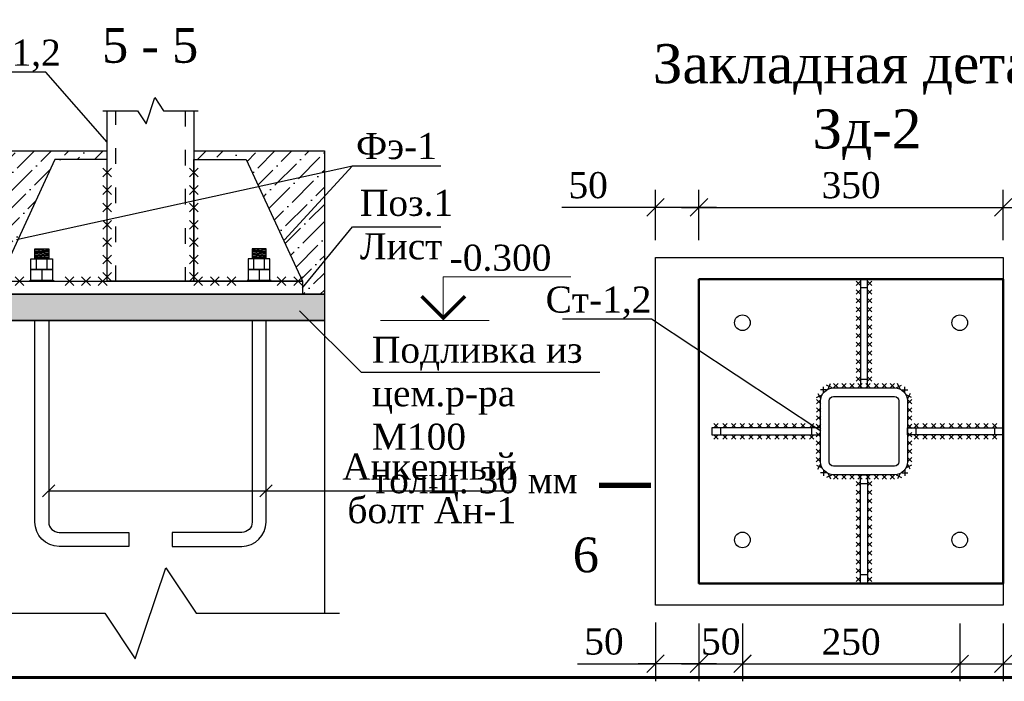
# Model space of a CAD drawing. Header units: millimetres. Extents: x 2063114 to 14983986, y -126020516 to 213791.
# Tile 153 of 256: x 2331688 to 2343014, y -1494544 to -1486930. Entities that reach past the tile are written whole.
import ezdxf
from ezdxf.enums import TextEntityAlignment as Align

# ---------------------------------------------------------------- set-up
doc = ezdxf.new("R2010")
doc.units = ezdxf.units.MM
doc.linetypes.add('ACAD_ISO03W100', pattern=[30, 12, -18])
doc.layers.get('Defpoints').update_dxf_attribs({"color": 6, "lineweight": 35})
doc.styles.get("Standard").update_dxf_attribs({"font": 'arial.ttf'})
doc.styles.add('TIMES', font='times.ttf')
doc.styles.add('Times New Roman', font='times.ttf')
doc.dimstyles.new('10', dxfattribs={"dimtxt": 300, "dimasz": 200, "dimexe": 200, "dimexo": 200, "dimgap": 100, "dimtad": 1, "dimlfac": 0.1, "dimtxsty": 'Standard', "dimblk": 'OBLIQUE', "dimcen": 200, "dimdle": 200, "dimclrd": 256, "dimclre": 256, "dimclrt": 256, "dimadec": 0, "dimazin": 0, "dimtfac": 1, "dimtmove": 0, "dimatfit": 3, "dimldrblk": 'OBLIQUE', "dimfxl": 1, "dimlwd": -1, "dimlwe": -1, "dimarcsym": 0})

# ---------------------------------------------------------------- blocks, each defined once
blk = doc.blocks.new('12231')
at = {"color": 7, "insert": (-9796.994, 322526.388), "char_height": 450, "width": 5059.36845, "attachment_point": 1, "style": 'TIMES'}
blk.add_mtext('\\pi101.56599;Закладная деталь \\P\\pi1964.99425;Зд-1', dxfattribs=at)
blk = doc.blocks.new('15416')
h = blk.add_hatch()
h.set_pattern_fill('ANSI36', color=0, scale=44, style=0)
h.set_pattern_definition([(45, (-51673.4, 5452.7), (74.08711, 271.65275), [349.25, -69.85, 0, -69.85])])
h.paths.add_polyline_path([(-2238.788, 321209.17), (-1638.788, 321209.17), (-1638.917, 321309.17), (-3139.175, 321309.17), (-3139.175, 319659.17), (-2889.175, 319659.17), (-2889.175, 319809.17), (-2888.788, 319809.17)])
h.paths.add_polyline_path([(860.825, 321309.17), (-639.175, 321309.17), (-639.175, 321209.17), (-39.046, 321209.17), (610.954, 319809.17), (610.825, 319809.17), (610.825, 319659.17), (860.825, 319659.17)])
at = {"lineweight": 9}
h = blk.add_hatch(dxfattribs=at)
h.set_pattern_fill('AR-CONC', color=0, scale=0.5, style=0)
h.set_pattern_definition([(50, (32913.775, 522818.666), (91.092334, -7.969543), [9.525, -104.775]), (355, (32913.78, 522818.67), (-17.621413, 95.52832), [7.62, -83.82]), (100.451, (32921.37, 522818), (73.47125, 87.558344), [8.095, -89.045]), (46.1842, (32913.78, 522844.07), (135.53952, -21.021164), [14.2875, -157.1625]), (96.6356, (32925.07, 522842.31), (118.70212, 123.71278), [12.1425, -133.5675]), (351.184, (32913.78, 522844.07), (118.7023, 123.71256), [11.43, -125.73]), (21, (32926.475, 522837.716), (75.80744, -51.13276), [9.525, -104.775]), (326, (32926.48, 522837.72), (30.901014, 92.093983), [7.62, -83.82]), (71.4514, (32932.79, 522833.455), (106.708245, 40.96143), [8.095, -89.045]), (37.5, (32913.775, 522818.666), (1.5443016, 42.2775194), [0, -82.804, 0, -85.09, 0, -84.1375]), (7.5, (32913.775, 522818.666), (33.409831, 50.090287), [0, -48.514, 0, -80.899, 0, -32.0675]), (327.5, (32885.454, 522818.666), (67.7952976, -2.864372), [0, -31.75, 0, -99.06, 0, -131.445]), (317.5, (32872.754, 522818.666), (74.06459, 12.713246), [0, -41.275, 0, -65.786, 0, -93.345])])
h.paths.add_polyline_path([(-3139.175, 319659.17), (860.825, 319659.17), (860.825, 319359.17), (-3139.175, 319359.17)])
for p, q in [((-2681.599, 320288.648), (1184.161, 321137.661)), ((-2451.675, 319944.17), (-2451.675, 320069.17)), ((-2326.675, 319944.17), (-2326.675, 320069.17)), ((48.325, 319944.17), (48.325, 320069.17)), ((173.325, 319944.17), (173.325, 320069.17))]:
    blk.add_line(p, q)
at = {"lineweight": 30}
for p, q in [((-1588.655, 321109.445), (-1688.663, 321009.454)), ((-1588.663, 321009.445), (-1688.655, 321109.454)), ((-689.248, 321109.445), (-589.239, 321009.454)), ((-689.239, 321009.445), (-589.248, 321109.454)), ((-1588.672, 320909.445), (-1688.68, 320809.454)), ((-1588.68, 320809.445), (-1688.672, 320909.454)), ((-689.231, 320909.445), (-589.222, 320809.454)), ((-689.222, 320809.445), (-589.231, 320909.454)), ((-1588.689, 320709.445), (-1688.698, 320609.454)), ((-1588.698, 320609.445), (-1688.689, 320709.454)), ((-689.213, 320709.445), (-589.205, 320609.454)), ((-689.205, 320609.445), (-589.213, 320709.454)), ((-1588.62, 320509.17), (-1688.629, 320409.179)), ((-1588.629, 320409.17), (-1688.62, 320509.179)), ((-689.213, 320509.17), (-589.205, 320409.179)), ((-689.205, 320409.17), (-589.213, 320509.179)), ((-1588.637, 320309.17), (-1688.646, 320209.179)), ((-1588.646, 320209.17), (-1688.637, 320309.179)), ((-689.196, 320309.17), (-589.188, 320209.179)), ((-689.188, 320209.17), (-589.196, 320309.179)), ((-1588.655, 320109.17), (-1688.663, 320009.179)), ((-1588.663, 320009.17), (-1688.655, 320109.179)), ((-689.179, 320109.17), (-589.17, 320009.179)), ((-689.17, 320009.17), (-589.179, 320109.179)), ((-2597.143, 319759.166), (-2697.143, 319859.166)), ((-2697.143, 319759.166), (-2597.143, 319859.166)), ((-2022.207, 319759.166), (-2122.207, 319859.166)), ((-2122.207, 319759.166), (-2022.207, 319859.166)), ((-1830.562, 319759.166), (-1930.562, 319859.166)), ((-1930.562, 319759.166), (-1830.562, 319859.166)), ((-1638.908, 319859.166), (-1738.917, 319759.175)), ((-1638.917, 319759.166), (-1738.917, 319859.166)), ((-1738.917, 319759.166), (-1638.917, 319859.166)), ((-1638.917, 319759.166), (-1738.908, 319859.175)), ((-1588.655, 319908.895), (-1688.663, 319808.904)), ((-1588.663, 319808.895), (-1688.655, 319908.904)), ((-689.179, 319908.895), (-589.17, 319808.904)), ((-689.17, 319808.895), (-589.179, 319908.904)), ((-639.183, 319859.166), (-539.175, 319759.175)), ((-639.175, 319759.166), (-539.183, 319859.175)), ((-639.175, 319759.166), (-539.175, 319859.166)), ((-539.175, 319759.166), (-639.175, 319859.166)), ((-447.53, 319759.166), (-347.53, 319859.166)), ((-347.53, 319759.166), (-447.53, 319859.166)), ((-255.884, 319759.166), (-155.884, 319859.166)), ((-155.884, 319759.166), (-255.884, 319859.166)), ((319.051, 319759.166), (419.051, 319859.166)), ((419.051, 319759.166), (319.051, 319859.166)), ((510.696, 319759.166), (610.696, 319859.166)), ((610.696, 319759.166), (510.696, 319859.166))]:
    blk.add_line(p, q, dxfattribs=at)
for points in [[(-1638.917, 321410.779), (-2343.703, 322214.176), (-3367.453, 322214.176)], [(-1688.917, 321772.015), (-1289.046, 321772.015), (-1189.046, 321622.015), (-1089.046, 321922.015), (-989.046, 321772.015), (-589.175, 321772.015)], [(-639.175, 321772.015), (-639.175, 319809.17), (-1638.917, 319809.17), (-1638.917, 321772.015)], [(-639.175, 321309.17), (860.825, 321309.17), (860.825, 319659.17), (-3139.175, 319659.17), (-3139.175, 321309.17), (-1638.917, 321309.17)], [(-1638.788, 321209.17), (-2238.788, 321209.17), (-2888.788, 319809.17), (-1638.788, 319809.17), (-1638.788, 321209.17)], [(-639.046, 321209.17), (-39.046, 321209.17), (610.954, 319809.17), (-639.046, 319809.17), (-639.046, 321209.17)], [(404.33, 320285.996), (1184.161, 321137.661), (2200.026, 321137.661)], [(610.825, 319734.17), (1184.161, 320433.84), (2200.026, 320433.84)], [(-2469.175, 320170.101), (-2309.175, 320184.085)], [(190.825, 320170.101), (30.825, 320184.085)], [(-2469.175, 320157.554), (-2309.175, 320171.537)], [(-2469.175, 320145.006), (-2309.175, 320158.989)], [(-2469.175, 320132.458), (-2309.175, 320146.442)], [(-2469.175, 320119.911), (-2309.175, 320133.894)], [(-2469.175, 320107.363), (-2309.175, 320121.346)], [(-2469.175, 320094.816), (-2309.175, 320108.799)], [(-2469.175, 320082.268), (-2309.175, 320096.251)], [(-2469.175, 320069.72), (-2309.175, 320083.703)], [(-2331.893, 320069.17), (-2309.175, 320071.156)], [(190.825, 320157.554), (30.825, 320171.537)], [(190.825, 320145.006), (30.825, 320158.989)], [(190.825, 320132.458), (30.825, 320146.442)], [(190.825, 320119.911), (30.825, 320133.894)], [(190.825, 320107.363), (30.825, 320121.346)], [(190.825, 320094.816), (30.825, 320108.799)], [(190.825, 320082.268), (30.825, 320096.251)], [(190.825, 320069.72), (30.825, 320083.703)], [(53.543, 320069.17), (30.825, 320071.156)], [(-2389.175, 319944.17), (-2389.175, 319819.17)], [(110.825, 319944.17), (110.825, 319819.17)], [(575.058, 319470.519), (1282.67, 318762.906), (4030.304, 318762.906)], [(-3139.175, 315988.864), (-3139.175, 319359.17), (860.825, 319359.17), (860.825, 315988.864)], [(-2309.175, 317397.775), (3017.412, 317397.775)], [(-3314.175, 315988.864), (-1664.175, 315988.864), (-1314.175, 315463.864), (-964.175, 316513.864), (-614.175, 315988.864), (1035.825, 315988.864)]]:
    blk.add_lwpolyline(points)
at = {"linetype": 'ACAD_ISO03W100', "ltscale": 15}
blk.add_lwpolyline([(-739.175, 321772.015), (-739.175, 319809.17), (-1539.175, 319809.17), (-1539.175, 321772.015)], dxfattribs=at)
at = {"lineweight": 30}
for points in [[(-2469.175, 320069.17), (-2469.175, 320184.17), (-2309.175, 320184.17), (-2309.175, 320069.17)], [(190.825, 320069.17), (190.825, 320184.17), (30.825, 320184.17), (30.825, 320069.17)], [(-2238.464, 317468.485), (-2379.885, 317327.064)], [(261.536, 317468.485), (120.115, 317327.064)]]:
    blk.add_lwpolyline(points, dxfattribs=at)
for points in [[(-2514.175, 320069.17), (-2264.175, 320069.17), (-2264.175, 319944.17), (-2514.175, 319944.17)], [(235.825, 320069.17), (-14.175, 320069.17), (-14.175, 319944.17), (235.825, 319944.17)], [(-2514.175, 319944.17), (-2264.175, 319944.17), (-2264.175, 319819.17), (-2514.175, 319819.17)], [(235.825, 319944.17), (-14.175, 319944.17), (-14.175, 319819.17), (235.825, 319819.17)], [(-2889.175, 319809.17), (610.825, 319809.17), (610.825, 319659.17), (-2889.175, 319659.17)], [(-2889.175, 319809.17), (610.825, 319809.17), (610.825, 319659.17), (-2889.175, 319659.17)], [(-2526.675, 319819.17), (-2251.675, 319819.17), (-2251.675, 319809.17), (-2526.675, 319809.17)], [(248.325, 319819.17), (-26.675, 319819.17), (-26.675, 319809.17), (248.325, 319809.17)], [(-3139.175, 319659.17), (860.825, 319659.17), (860.825, 319359.17), (-3139.175, 319359.17)]]:
    blk.add_lwpolyline(points, close=True)
for points in [[(-2309.175, 319359.17), (-2309.175, 317039.17, 0.414213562), (-2189.175, 316919.17), (-1389.175, 316919.17), (-1389.175, 316759.17), (-2189.175, 316759.17, -0.414213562), (-2469.175, 317039.17), (-2469.175, 319359.17)], [(30.825, 319359.17), (30.825, 317039.17, -0.414213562), (-89.175, 316919.17), (-889.175, 316919.17), (-889.175, 316759.17), (-89.175, 316759.17, 0.414213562), (190.825, 317039.17), (190.825, 319359.17)]]:
    blk.add_lwpolyline(points, format="xyb", dxfattribs=at)
at = {"style": 'Times New Roman'}
blk.add_text('5 - 5', height=400, dxfattribs=at).set_placement((-1142.766, 322324.171), align=Align.CENTER)
at = {"color": 7, "char_height": 300, "attachment_point": 1, "style": 'TIMES'}
for s, insert, width in [('Ст-1,2', (-3388.768, 322589.265), 613.38212), ('Фэ-1', (1225.778, 321515.232), 858.01081), ('Поз.1 \\PЛист', (1270.022, 320861.615), 1231.73084), ('Подливка из цем.р-ра М100\\Pтолщ. 30 мм', (1408.262, 319170.916), 2768.10454), ('\\pi3.23035;Анкерный \\P\\pi63.90087;болт Ан-1  ', (1062.358, 317825.55), 1955.05479)]:
    blk.add_mtext(s, dxfattribs=dict(at, insert=insert, width=width))
blk = doc.blocks.new('_Oblique')
at = {"color": 0, "linetype": 'ByBlock', "lineweight": -2}
blk.add_line((-0.5, -0.5), (0.5, 0.5), dxfattribs=at)
blk = doc.blocks.new('*D82')
at = {"transparency": 16777216}
for p, q in [((4891, 315871), (4891, 315209)), ((5391, 315871), (5391, 315209)), ((4691, 315409), (5591, 315409))]:
    blk.add_line(p, q, dxfattribs=at)
at = {"layer": 'Defpoints', "color": 0, "transparency": 16777216}
for p in [(4891, 316071), (5391, 316071), (5391, 315409)]:
    blk.add_point(p, dxfattribs=at)
at = {"transparency": 16777216, "xscale": 200, "yscale": 200, "zscale": 200, "rotation": 180}
blk.add_blockref('_Oblique', (4891, 315409), dxfattribs=at)
at = {"transparency": 16777216, "xscale": 200, "yscale": 200, "zscale": 200}
blk.add_blockref('_Oblique', (5391, 315409), dxfattribs=at)
at = {"transparency": 16777216, "insert": (5141, 315662), "char_height": 300, "attachment_point": 5, "style": 'Times New Roman'}
blk.add_mtext('50', dxfattribs=at)
blk = doc.blocks.new('*D83')
at = {"transparency": 16777216}
for p, q in [((5391, 315834), (5391, 315206)), ((7891, 315834), (7891, 315206)), ((5191, 315406), (8091, 315406))]:
    blk.add_line(p, q, dxfattribs=at)
at = {"layer": 'Defpoints', "color": 0, "transparency": 16777216}
for p in [(5391, 316034), (7891, 316034), (7891, 315406)]:
    blk.add_point(p, dxfattribs=at)
at = {"transparency": 16777216, "xscale": 200, "yscale": 200, "zscale": 200, "rotation": 180}
blk.add_blockref('_Oblique', (5391, 315406), dxfattribs=at)
at = {"transparency": 16777216, "xscale": 200, "yscale": 200, "zscale": 200}
blk.add_blockref('_Oblique', (7891, 315406), dxfattribs=at)
at = {"transparency": 16777216, "insert": (6641, 315659), "char_height": 300, "attachment_point": 5, "style": 'Times New Roman'}
blk.add_mtext('250', dxfattribs=at)
blk = doc.blocks.new('*D84')
at = {"transparency": 16777216}
for p, q in [((7891, 315871), (7891, 315206)), ((8391, 315871), (8391, 315206)), ((7691, 315406), (8391, 315406)), ((8391, 315406), (9261, 315406))]:
    blk.add_line(p, q, dxfattribs=at)
at = {"layer": 'Defpoints', "color": 0, "transparency": 16777216}
for p in [(7891, 316071), (8391, 316071), (8391, 315406)]:
    blk.add_point(p, dxfattribs=at)
at = {"transparency": 16777216, "xscale": 200, "yscale": 200, "zscale": 200, "rotation": 180}
blk.add_blockref('_Oblique', (7891, 315406), dxfattribs=at)
at = {"transparency": 16777216, "xscale": 200, "yscale": 200, "zscale": 200}
blk.add_blockref('_Oblique', (8391, 315406), dxfattribs=at)
at = {"transparency": 16777216, "insert": (8958, 315659), "char_height": 300, "attachment_point": 5, "style": 'Times New Roman'}
blk.add_mtext('50', dxfattribs=at)
blk = doc.blocks.new('*D85')
at = {"transparency": 16777216}
for p, q in [((9192, 316121), (9192, 317021)), ((8554, 316821), (9392, 316821)), ((9192, 316571), (9835, 316052)), ((8554, 316321), (9392, 316321)), ((9835, 316052), (9835, 315446))]:
    blk.add_line(p, q, dxfattribs=at)
at = {"layer": 'Defpoints', "color": 0, "transparency": 16777216}
for p in [(8354, 316821), (9192, 316821), (8354, 316321)]:
    blk.add_point(p, dxfattribs=at)
at = {"transparency": 16777216, "xscale": 200, "yscale": 200, "zscale": 200}
for p, rotation in [((9192, 316821), 90), ((9192, 316321), 270)]:
    blk.add_blockref('_Oblique', p, dxfattribs=dict(at, rotation=rotation))
at = {"transparency": 16777216, "insert": (9582, 315749), "char_height": 300, "attachment_point": 5, "rotation": 90, "style": 'Times New Roman'}
blk.add_mtext('50', dxfattribs=at)
blk = doc.blocks.new('*D88')
at = {"transparency": 16777216}
for p, q in [((4391, 320283), (4391, 320860)), ((4891, 320283), (4891, 320860)), ((4391, 320660), (3313, 320660)), ((5091, 320660), (4391, 320660))]:
    blk.add_line(p, q, dxfattribs=at)
at = {"layer": 'Defpoints', "color": 0, "transparency": 16777216}
for p in [(4391, 320660), (4391, 320083), (4891, 320083)]:
    blk.add_point(p, dxfattribs=at)
at = {"transparency": 16777216, "xscale": 200, "yscale": 200, "zscale": 200, "rotation": 180}
blk.add_blockref('_Oblique', (4391, 320660), dxfattribs=at)
at = {"transparency": 16777216, "xscale": 200, "yscale": 200, "zscale": 200}
blk.add_blockref('_Oblique', (4891, 320660), dxfattribs=at)
at = {"transparency": 16777216, "insert": (3616, 320913), "char_height": 300, "attachment_point": 5, "style": 'Times New Roman'}
blk.add_mtext('50', dxfattribs=at)
blk = doc.blocks.new('*D89')
at = {"transparency": 16777216}
for p, q in [((4891, 320283), (4891, 320860)), ((8391, 320283), (8391, 320860)), ((4691, 320660), (8591, 320660))]:
    blk.add_line(p, q, dxfattribs=at)
at = {"layer": 'Defpoints', "color": 0, "transparency": 16777216}
for p in [(8391, 320660), (4891, 320083), (8391, 320083)]:
    blk.add_point(p, dxfattribs=at)
at = {"transparency": 16777216, "xscale": 200, "yscale": 200, "zscale": 200, "rotation": 180}
blk.add_blockref('_Oblique', (4891, 320660), dxfattribs=at)
at = {"transparency": 16777216, "xscale": 200, "yscale": 200, "zscale": 200}
blk.add_blockref('_Oblique', (8391, 320660), dxfattribs=at)
at = {"transparency": 16777216, "insert": (6641, 320913), "char_height": 300, "attachment_point": 5, "style": 'Times New Roman'}
blk.add_mtext('350', dxfattribs=at)
blk = doc.blocks.new('*D90')
at = {"transparency": 16777216}
for p, q in [((4391, 315883), (4391, 315209)), ((4891, 315871), (4891, 315209)), ((3495, 315409), (4391, 315409)), ((5091, 315409), (4191, 315409))]:
    blk.add_line(p, q, dxfattribs=at)
at = {"layer": 'Defpoints', "color": 0, "transparency": 16777216}
for p in [(4391, 316083), (4891, 316071), (4391, 315409)]:
    blk.add_point(p, dxfattribs=at)
at = {"transparency": 16777216, "xscale": 200, "yscale": 200, "zscale": 200, "rotation": 180}
blk.add_blockref('_Oblique', (4391, 315409), dxfattribs=at)
at = {"transparency": 16777216, "xscale": 200, "yscale": 200, "zscale": 200}
blk.add_blockref('_Oblique', (4891, 315409), dxfattribs=at)
at = {"transparency": 16777216, "insert": (3798, 315662), "char_height": 300, "attachment_point": 5, "style": 'Times New Roman'}
blk.add_mtext('50', dxfattribs=at)
blk = doc.blocks.new('*U1590')
at = {"color": 0, "lineweight": 60, "ltscale": 25}
blk.add_lwpolyline([(-57400, 41500), (-500, 41500), (-500, 500), (-57400, 500)], close=True, dxfattribs=at)
blk = doc.blocks.new('14641')
at = {"lineweight": 30}
for p, q in [((6750.021, 319759.56), (6700.021, 319809.56)), ((6750.021, 319809.56), (6700.021, 319759.56)), ((6830.021, 319759.56), (6880.021, 319809.56)), ((6830.021, 319809.56), (6880.021, 319759.56)), ((6750.021, 319659.56), (6700.021, 319709.56)), ((6750.021, 319709.56), (6700.021, 319659.56)), ((6830.021, 319659.56), (6880.021, 319709.56)), ((6830.021, 319709.56), (6880.021, 319659.56)), ((6750.021, 319559.56), (6700.021, 319609.56)), ((6750.021, 319609.56), (6700.021, 319559.56)), ((6750.021, 319459.56), (6700.021, 319509.56)), ((6750.021, 319509.56), (6700.021, 319459.56)), ((6830.021, 319559.56), (6880.021, 319609.56)), ((6830.021, 319609.56), (6880.021, 319559.56)), ((6830.021, 319459.56), (6880.021, 319509.56)), ((6830.021, 319509.56), (6880.021, 319459.56)), ((6750.021, 319359.56), (6700.021, 319409.56)), ((6750.021, 319409.56), (6700.021, 319359.56)), ((6830.021, 319359.56), (6880.021, 319409.56)), ((6830.021, 319409.56), (6880.021, 319359.56)), ((6750.021, 319259.56), (6700.021, 319309.56)), ((6750.021, 319309.56), (6700.021, 319259.56)), ((6830.021, 319259.56), (6880.021, 319309.56)), ((6830.021, 319309.56), (6880.021, 319259.56)), ((6750.021, 319159.56), (6700.021, 319209.56)), ((6750.021, 319209.56), (6700.021, 319159.56)), ((6830.021, 319159.56), (6880.021, 319209.56)), ((6830.021, 319209.56), (6880.021, 319159.56)), ((6750.021, 319059.56), (6700.021, 319109.56)), ((6750.021, 319109.56), (6700.021, 319059.56)), ((6830.021, 319059.56), (6880.021, 319109.56)), ((6830.021, 319109.56), (6880.021, 319059.56)), ((6750.021, 318959.56), (6700.021, 319009.56)), ((6750.021, 319009.56), (6700.021, 318959.56)), ((6830.021, 318959.56), (6880.021, 319009.56)), ((6830.021, 319009.56), (6880.021, 318959.56)), ((6750.021, 318859.56), (6700.021, 318909.56)), ((6750.021, 318909.56), (6700.021, 318859.56)), ((6830.021, 318859.56), (6880.021, 318909.56)), ((6830.021, 318909.56), (6880.021, 318859.56)), ((6750.021, 318759.56), (6700.021, 318809.56)), ((6750.021, 318809.56), (6700.021, 318759.56)), ((6830.021, 318759.56), (6880.021, 318809.56)), ((6830.021, 318809.56), (6880.021, 318759.56)), ((6422.422, 318584.54), (6358.012, 318613.718)), ((6375.628, 318566.924), (6404.806, 318631.334)), ((6440.021, 318582.795), (6490.021, 318632.795)), ((6490.021, 318582.795), (6440.021, 318632.795)), ((6532.878, 318582.795), (6582.878, 318632.795)), ((6582.878, 318582.795), (6532.878, 318632.795)), ((6625.735, 318582.795), (6675.735, 318632.795)), ((6675.735, 318582.795), (6625.735, 318632.795)), ((6750.021, 318659.56), (6700.021, 318709.56)), ((6750.021, 318709.56), (6700.021, 318659.56)), ((6718.592, 318582.795), (6768.592, 318632.795)), ((6768.592, 318582.795), (6718.592, 318632.795)), ((6811.45, 318582.795), (6861.45, 318632.795)), ((6861.45, 318582.795), (6811.45, 318632.795)), ((6830.021, 318659.56), (6880.021, 318709.56)), ((6830.021, 318709.56), (6880.021, 318659.56)), ((6904.307, 318582.795), (6954.307, 318632.795)), ((6954.307, 318582.795), (6904.307, 318632.795)), ((6997.164, 318582.795), (7047.164, 318632.795)), ((7047.164, 318582.795), (6997.164, 318632.795)), ((7090.021, 318582.795), (7140.021, 318632.795)), ((7140.021, 318582.795), (7090.021, 318632.795)), ((7157.62, 318584.54), (7222.03, 318613.718)), ((7204.414, 318566.924), (7175.236, 318631.334)), ((6244.341, 318471.638), (6307.095, 318504.224)), ((6259.425, 318519.308), (6292.011, 318456.554)), ((6357.432, 318560.828), (6286.721, 318560.828)), ((6322.077, 318525.473), (6322.077, 318596.183)), ((7222.61, 318560.828), (7293.321, 318560.828)), ((7257.965, 318525.473), (7257.965, 318596.183)), ((7335.701, 318471.638), (7272.947, 318504.224)), ((7320.617, 318519.308), (7288.031, 318456.554)), ((6290.991, 318449.828), (6240.924, 318399.896)), ((6290.924, 318399.828), (6240.991, 318449.896)), ((7289.051, 318449.828), (7339.118, 318399.896)), ((7289.118, 318399.828), (7339.051, 318449.896)), ((6290.733, 318259.247), (6240.666, 318209.315)), ((6290.666, 318209.247), (6240.733, 318259.315)), ((6290.862, 318354.538), (6240.795, 318304.606)), ((6290.795, 318304.538), (6240.862, 318354.606)), ((7289.18, 318354.538), (7339.247, 318304.606)), ((7289.247, 318304.538), (7339.18, 318354.606)), ((7289.309, 318259.247), (7339.376, 318209.315)), ((7289.376, 318209.247), (7339.309, 318259.315)), ((5113.257, 318122.795), (5063.257, 318172.795)), ((5063.257, 318122.795), (5113.257, 318172.795)), ((5213.257, 318122.795), (5163.257, 318172.795)), ((5163.257, 318122.795), (5213.257, 318172.795)), ((5313.257, 318122.795), (5263.257, 318172.795)), ((5263.257, 318122.795), (5313.257, 318172.795)), ((5413.257, 318122.795), (5363.257, 318172.795)), ((5363.257, 318122.795), (5413.257, 318172.795)), ((5513.257, 318122.795), (5463.257, 318172.795)), ((5463.257, 318122.795), (5513.257, 318172.795)), ((5613.257, 318122.795), (5563.257, 318172.795)), ((5563.257, 318122.795), (5613.257, 318172.795)), ((5713.257, 318122.795), (5663.257, 318172.795)), ((5663.257, 318122.795), (5713.257, 318172.795)), ((5813.257, 318122.795), (5763.257, 318172.795)), ((5763.257, 318122.795), (5813.257, 318172.795)), ((5913.257, 318122.795), (5863.257, 318172.795)), ((5863.257, 318122.795), (5913.257, 318172.795)), ((6013.257, 318122.795), (5963.257, 318172.795)), ((5963.257, 318122.795), (6013.257, 318172.795)), ((6113.257, 318122.795), (6063.257, 318172.795)), ((6063.257, 318122.795), (6113.257, 318172.795)), ((6213.257, 318122.795), (6163.257, 318172.795)), ((6163.257, 318122.795), (6213.257, 318172.795)), ((6290.604, 318163.957), (6240.537, 318114.025)), ((6290.537, 318113.957), (6240.604, 318164.025)), ((7289.438, 318163.957), (7339.505, 318114.025)), ((7289.505, 318113.957), (7339.438, 318164.025)), ((7366.785, 318122.795), (7416.785, 318172.795)), ((7416.785, 318122.795), (7366.785, 318172.795)), ((7466.785, 318122.795), (7516.785, 318172.795)), ((7516.785, 318122.795), (7466.785, 318172.795)), ((7566.785, 318122.795), (7616.785, 318172.795)), ((7616.785, 318122.795), (7566.785, 318172.795)), ((7666.785, 318122.795), (7716.785, 318172.795)), ((7716.785, 318122.795), (7666.785, 318172.795)), ((7766.785, 318122.795), (7816.785, 318172.795)), ((7816.785, 318122.795), (7766.785, 318172.795)), ((7866.785, 318122.795), (7916.785, 318172.795)), ((7916.785, 318122.795), (7866.785, 318172.795)), ((7966.785, 318122.795), (8016.785, 318172.795)), ((8016.785, 318122.795), (7966.785, 318172.795)), ((8066.785, 318122.795), (8116.785, 318172.795)), ((8116.785, 318122.795), (8066.785, 318172.795)), ((8166.785, 318122.795), (8216.785, 318172.795)), ((8216.785, 318122.795), (8166.785, 318172.795)), ((8266.785, 318122.795), (8316.785, 318172.795)), ((8316.785, 318122.795), (8266.785, 318172.795)), ((5113.257, 318042.795), (5063.257, 317992.795)), ((5063.257, 318042.795), (5113.257, 317992.795)), ((5213.257, 318042.795), (5163.257, 317992.795)), ((5163.257, 318042.795), (5213.257, 317992.795)), ((5313.257, 318042.795), (5263.257, 317992.795)), ((5263.257, 318042.795), (5313.257, 317992.795)), ((5413.257, 318042.795), (5363.257, 317992.795)), ((5363.257, 318042.795), (5413.257, 317992.795)), ((5513.257, 318042.795), (5463.257, 317992.795)), ((5463.257, 318042.795), (5513.257, 317992.795)), ((5613.257, 318042.795), (5563.257, 317992.795)), ((5563.257, 318042.795), (5613.257, 317992.795)), ((5713.257, 318042.795), (5663.257, 317992.795)), ((5663.257, 318042.795), (5713.257, 317992.795)), ((5813.257, 318042.795), (5763.257, 317992.795)), ((5763.257, 318042.795), (5813.257, 317992.795)), ((5913.257, 318042.795), (5863.257, 317992.795)), ((5863.257, 318042.795), (5913.257, 317992.795)), ((6013.257, 318042.795), (5963.257, 317992.795)), ((5963.257, 318042.795), (6013.257, 317992.795)), ((6113.257, 318042.795), (6063.257, 317992.795)), ((6063.257, 318042.795), (6113.257, 317992.795)), ((6213.257, 318042.795), (6163.257, 317992.795)), ((6163.257, 318042.795), (6213.257, 317992.795)), ((6290.476, 318068.666), (6240.408, 318018.734)), ((6290.408, 318018.667), (6240.476, 318068.734)), ((7289.567, 318068.666), (7339.634, 318018.734)), ((7289.634, 318018.667), (7339.567, 318068.734)), ((7366.785, 318042.795), (7416.785, 317992.795)), ((7416.785, 318042.795), (7366.785, 317992.795)), ((7466.785, 318042.795), (7516.785, 317992.795)), ((7516.785, 318042.795), (7466.785, 317992.795)), ((7566.785, 318042.795), (7616.785, 317992.795)), ((7616.785, 318042.795), (7566.785, 317992.795)), ((7666.785, 318042.795), (7716.785, 317992.795)), ((7716.785, 318042.795), (7666.785, 317992.795)), ((7766.785, 318042.795), (7816.785, 317992.795)), ((7816.785, 318042.795), (7766.785, 317992.795)), ((7866.785, 318042.795), (7916.785, 317992.795)), ((7916.785, 318042.795), (7866.785, 317992.795)), ((7966.785, 318042.795), (8016.785, 317992.795)), ((8016.785, 318042.795), (7966.785, 317992.795)), ((8066.785, 318042.795), (8116.785, 317992.795)), ((8116.785, 318042.795), (8066.785, 317992.795)), ((8166.785, 318042.795), (8216.785, 317992.795)), ((8216.785, 318042.795), (8166.785, 317992.795)), ((8266.785, 318042.795), (8316.785, 317992.795)), ((8316.785, 318042.795), (8266.785, 317992.795)), ((6290.347, 317973.376), (6240.279, 317923.444)), ((6290.279, 317923.376), (6240.347, 317973.444)), ((7289.695, 317973.376), (7339.763, 317923.444)), ((7289.763, 317923.376), (7339.695, 317973.444)), ((6290.218, 317878.086), (6240.15, 317828.153)), ((6290.15, 317828.086), (6240.218, 317878.153)), ((7289.824, 317878.086), (7339.892, 317828.153)), ((7289.892, 317828.086), (7339.824, 317878.153)), ((6290.089, 317782.795), (6240.021, 317732.863)), ((6290.021, 317732.795), (6240.089, 317782.863)), ((6244.341, 317693.953), (6307.095, 317661.366)), ((6259.425, 317646.282), (6292.011, 317709.037)), ((7335.701, 317693.953), (7272.947, 317661.366)), ((7320.617, 317646.282), (7288.031, 317709.037)), ((7289.953, 317782.795), (7340.021, 317732.863)), ((7290.021, 317732.795), (7339.953, 317782.863)), ((6357.432, 317604.762), (6286.721, 317604.762)), ((6322.077, 317640.117), (6322.077, 317569.407)), ((6422.422, 317581.051), (6358.012, 317551.873)), ((6375.628, 317598.667), (6404.806, 317534.257)), ((6440.021, 317582.795), (6490.021, 317532.795)), ((6490.021, 317582.795), (6440.021, 317532.795)), ((6532.878, 317582.795), (6582.878, 317532.795)), ((6582.878, 317582.795), (6532.878, 317532.795)), ((6625.735, 317582.795), (6675.735, 317532.795)), ((6675.735, 317582.795), (6625.735, 317532.795)), ((6718.592, 317582.795), (6768.592, 317532.795)), ((6768.592, 317582.795), (6718.592, 317532.795)), ((6811.45, 317582.795), (6861.45, 317532.795)), ((6861.45, 317582.795), (6811.45, 317532.795)), ((6904.307, 317582.795), (6954.307, 317532.795)), ((6954.307, 317582.795), (6904.307, 317532.795)), ((6997.164, 317582.795), (7047.164, 317532.795)), ((7047.164, 317582.795), (6997.164, 317532.795)), ((7090.021, 317582.795), (7140.021, 317532.795)), ((7140.021, 317582.795), (7090.021, 317532.795)), ((7157.62, 317581.051), (7222.03, 317551.873)), ((7204.414, 317598.667), (7175.236, 317534.257)), ((7222.61, 317604.762), (7293.321, 317604.762)), ((7257.965, 317640.117), (7257.965, 317569.407)), ((6750.021, 317506.031), (6700.021, 317456.031)), ((6750.021, 317456.031), (6700.021, 317506.031)), ((6830.021, 317506.031), (6880.021, 317456.031)), ((6830.021, 317456.031), (6880.021, 317506.031)), ((6750.021, 317406.031), (6700.021, 317356.031)), ((6750.021, 317356.031), (6700.021, 317406.031)), ((6830.021, 317406.031), (6880.021, 317356.031)), ((6830.021, 317356.031), (6880.021, 317406.031)), ((6750.021, 317306.031), (6700.021, 317256.031)), ((6750.021, 317256.031), (6700.021, 317306.031)), ((6830.021, 317306.031), (6880.021, 317256.031)), ((6830.021, 317256.031), (6880.021, 317306.031)), ((6750.021, 317206.031), (6700.021, 317156.031)), ((6750.021, 317156.031), (6700.021, 317206.031)), ((6830.021, 317206.031), (6880.021, 317156.031)), ((6830.021, 317156.031), (6880.021, 317206.031)), ((6750.021, 317106.031), (6700.021, 317056.031)), ((6750.021, 317056.031), (6700.021, 317106.031)), ((6830.021, 317106.031), (6880.021, 317056.031)), ((6830.021, 317056.031), (6880.021, 317106.031)), ((6750.021, 317006.031), (6700.021, 316956.031)), ((6750.021, 316956.031), (6700.021, 317006.031)), ((6750.021, 316906.031), (6700.021, 316856.031)), ((6750.021, 316856.031), (6700.021, 316906.031)), ((6830.021, 317006.031), (6880.021, 316956.031)), ((6830.021, 316956.031), (6880.021, 317006.031)), ((6830.021, 316906.031), (6880.021, 316856.031)), ((6830.021, 316856.031), (6880.021, 316906.031)), ((6750.021, 316806.031), (6700.021, 316756.031)), ((6750.021, 316756.031), (6700.021, 316806.031)), ((6830.021, 316806.031), (6880.021, 316756.031)), ((6830.021, 316756.031), (6880.021, 316806.031)), ((6750.021, 316706.031), (6700.021, 316656.031)), ((6750.021, 316656.031), (6700.021, 316706.031)), ((6830.021, 316706.031), (6880.021, 316656.031)), ((6830.021, 316656.031), (6880.021, 316706.031)), ((6750.021, 316606.031), (6700.021, 316556.031)), ((6750.021, 316556.031), (6700.021, 316606.031)), ((6830.021, 316606.031), (6880.021, 316556.031)), ((6830.021, 316556.031), (6880.021, 316606.031)), ((6750.021, 316506.031), (6700.021, 316456.031)), ((6750.021, 316456.031), (6700.021, 316506.031)), ((6830.021, 316506.031), (6880.021, 316456.031)), ((6830.021, 316456.031), (6880.021, 316506.031)), ((6750.021, 316406.031), (6700.021, 316356.031)), ((6750.021, 316356.031), (6700.021, 316406.031)), ((6830.021, 316406.031), (6880.021, 316356.031)), ((6830.021, 316356.031), (6880.021, 316406.031))]:
    blk.add_line(p, q, dxfattribs=at)
blk.add_lwpolyline([(8390.839, 316082.795), (4390.839, 316082.795), (4390.839, 320082.795), (8390.839, 320082.795)], close=True, dxfattribs=at)
at = {"color": 0, "lineweight": 50}
blk.add_lwpolyline([(4890.839, 319832.795), (8390.839, 319832.795), (8390.839, 316332.795), (4890.839, 316332.795)], close=True, dxfattribs=at)
for points in [[(6830.021, 318582.795), (6830.021, 319832.795), (6750.021, 319832.795), (6750.021, 318582.795)], [(6830.021, 318682.795), (6830.021, 319732.795), (6750.021, 319732.795), (6750.021, 318682.795)], [(6290.021, 318122.795), (5040.021, 318122.795), (5040.021, 318042.795), (6290.021, 318042.795)], [(6190.021, 318122.795), (5140.021, 318122.795), (5140.021, 318042.795), (6190.021, 318042.795)], [(7290.021, 318122.795), (8390.839, 318122.795), (8390.839, 318042.795), (7290.021, 318042.795)], [(7390.021, 318122.795), (8290.839, 318122.795), (8290.839, 318042.795), (7390.021, 318042.795)], [(6830.021, 317582.795), (6830.021, 316332.795), (6750.021, 316332.795), (6750.021, 317582.795)], [(6830.021, 317482.795), (6830.021, 316432.795), (6750.021, 316432.795), (6750.021, 317482.795)]]:
    blk.add_lwpolyline(points, close=True)
blk.add_lwpolyline([(6290.839, 318082.795), (4346.233, 319373.7), (3322.483, 319373.7)])
at = {"lineweight": 30}
for points in [[(6440.021, 318582.795), (7140.021, 318582.795, -0.414213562), (7290.021, 318432.795), (7290.021, 317732.795, -0.414213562), (7140.021, 317582.795), (6440.021, 317582.795, -0.414213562), (6290.021, 317732.795), (6290.021, 318432.795, -0.414213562)], [(6440.021, 318482.795), (7140.021, 318482.795, -0.414213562), (7190.021, 318432.795), (7190.021, 317732.795, -0.414213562), (7140.021, 317682.795), (6440.021, 317682.795, -0.414213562), (6390.021, 317732.795), (6390.021, 318432.795, -0.414213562)]]:
    blk.add_lwpolyline(points, format="xyb", close=True, dxfattribs=at)
blk.add_lwpolyline([(4340.46, 317461.141, 60, 60, 0), (3740.46, 317461.141, 60, 60, 0), (3940.46, 317461.141, 0, 80, 0), (3940.46, 317061.141, 0, 0, 0), (3940.46, 316461.141, 0, 0, 0)], format="xyseb")
for centre in [(5390.839, 319332.795), (7890.839, 319332.795), (5390.839, 316832.795), (7890.839, 316832.795)]:
    blk.add_circle(centre, 90)
at = {"style": 'Times New Roman'}
blk.add_text('6', height=400, dxfattribs=at).set_placement((3740.46, 316861.141), align=Align.TOP_RIGHT)
at = {"color": 7, "attachment_point": 1, "style": 'TIMES'}
for s, insert, char_height, width in [('\\pi101.56599;Закладная деталь \\P\\pi1938.22785;Зд-2', (4258.89, 322537.724), 450, 5059.36845), ('Ст-1,2', (3126.22, 319748.79), 300, 613.38212)]:
    blk.add_mtext(s, dxfattribs=dict(at, insert=insert, char_height=char_height, width=width))
for base, p1, p2, override, picture, middle in [((4390.839, 320660.461), (4890.839, 320082.795), (4390.839, 320082.795), {"dimtxsty": 'Times New Roman'}, '*D88', (3615.857, 320660.461)), ((4390.839, 315409.16), (4890.839, 316071.46), (4390.839, 316082.795), {"dimtxsty": 'Times New Roman', "dimtmove": 1}, '*D90', (3797.801, 315409.16)), ((5390.839, 315409.16), (4890.839, 316071.46), (5390.839, 316071.46), {"dimtxsty": 'Times New Roman', "dimtmove": 1}, '*D82', (5140.839, 315409.16)), ((8390.839, 315406.208), (7890.839, 316071.46), (8390.839, 316071.46), {"dimtxsty": 'Times New Roman'}, '*D84', (8958.02, 315406.208))]:
    dim = blk.add_linear_dim(base=base, p1=p1, p2=p2, dimstyle='10', override=override)
    dim.commit()
    dim.dimension.update_dxf_attribs({"geometry": picture, "text_midpoint": middle, "dimtype": 128})
for base, p1, p2, picture, middle in [((8390.839, 320660.461), (4890.839, 320082.795), (8390.839, 320082.795), '*D89', (6640.839, 320913.056)), ((7890.839, 315406.208), (5390.839, 316034.19), (7890.839, 316034.19), '*D83', (6640.839, 315658.804))]:
    dim = blk.add_linear_dim(base=base, p1=p1, p2=p2, dimstyle='10', override={"dimtxsty": 'Times New Roman'})
    dim.commit()
    dim.dimension.update_dxf_attribs({"geometry": picture, "text_midpoint": middle})
dim = blk.add_linear_dim(base=(9192.455, 316821.46), p1=(8353.684, 316321.46), p2=(8353.684, 316821.46), angle=90, dimstyle='10', override={"dimtxsty": 'Times New Roman', "dimtmove": 1})
dim.commit()
dim.dimension.update_dxf_attribs({"geometry": '*D85', "text_midpoint": (9835.062, 315951.859), "dimtype": 128})

msp = doc.modelspace()

# ---------------------------------------------------------------- linework, layer by layer
at = {"color": 7, "lineweight": 13}
for p, q in [((2331868.27667, -1488440.55402), (2330616.83467, -1488440.55402)), ((2335838.10049, -1490390.55402), (2337089.5425, -1490390.55402))]:
    msp.add_line(p, q, dxfattribs=at)
msp.add_lwpolyline([(2336560.29198, -1490390.55402), (2336560.29198, -1489890.55402), (2338027.40308, -1489890.55402)], dxfattribs=at)
at = {"color": 7, "lineweight": 13, "const_width": 40}
msp.add_lwpolyline([(2336310.29198, -1490112.27402), (2336560.29198, -1490362.27402), (2336810.29198, -1490112.27402)], dxfattribs=at)

# ---------------------------------------------------------------- block references
for name, p in [('*U1590', (2379792.08613, -1495001.43901)), ('15416', (2334331.31581, -1809749.7244)), ('12231', (2334257.30246, -1809749.7244)), ('14641', (2334610.86494, -1809749.7244))]:
    msp.add_blockref(name, p)

# ---------------------------------------------------------------- texts
at = {"color": 7, "lineweight": 13, "style": 'TIMES'}
msp.add_text('-0.300', height=300, dxfattribs=at).set_placement((2336633.66181, -1489819.24855))

doc.saveas('drawing.dxf')
